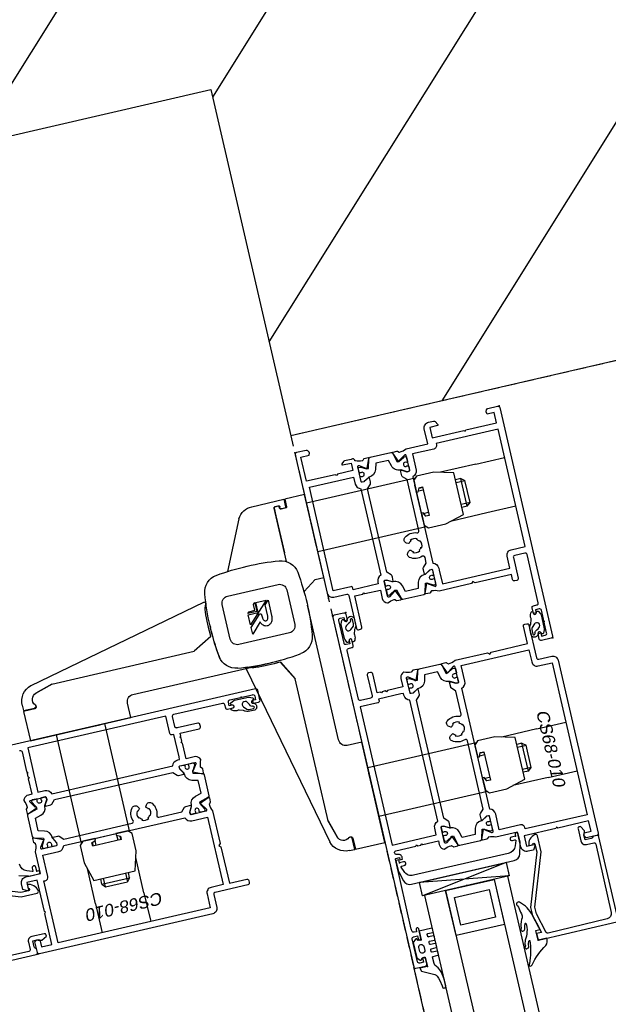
# Model space of a CAD drawing. Header units: millimetres. Extents: x 69081 to 158617, y -37521 to -9534.
# Tile 110 of 256: x 111805 to 111822, y -20076 to -20049. Entities that reach past the tile are written whole.
import ezdxf
from ezdxf.enums import TextEntityAlignment as Align
from ezdxf.lldxf.tags import DXFTag

# ---------------------------------------------------------------- set-up
doc = ezdxf.new("R2010")
doc.units = ezdxf.units.MM
doc.linetypes.add('DP', pattern=[0.5, 0.3, -0.2])
for name, color, linetype in [('A-SCI', 7, 'Continuous'), ('BA_drz', 7, 'Continuous'), ('JS_OLKA KONSTR', 231, 'Continuous'), ('JS_p.poż.', 240, 'Continuous'), ('JS_PODCIĄGI', 1, 'DP'), ('podciagi i nadproza', 3, 'DP'), ('RI-PROFILE', 8, 'Continuous')]:
    doc.layers.add(name, color=color, linetype=linetype)
doc.styles.add('T5', font='arial.ttf', dxfattribs={"oblique": 10, "height": 3.5})
tags = doc.linetypes.add('KRE-DR', pattern=[0.1, 0.06, -0.04]).pattern_tags.tags
tags[6:7] = [DXFTag(74, 4), DXFTag(75, 0), DXFTag(340, '0'), DXFTag(46, 1.0), DXFTag(50, 0.0), DXFTag(44, 0.0), DXFTag(45, 0.0)]
tags[4:5] = [DXFTag(74, 4), DXFTag(75, 0), DXFTag(340, '0'), DXFTag(46, 1.0), DXFTag(50, 0.0), DXFTag(44, 0.0), DXFTag(45, 0.0)]
pattern_1 = [(58, (87990.9954, -11634.6225), (-4.2402405, 2.6495963), [])]

# ---------------------------------------------------------------- blocks, each defined once
blk = doc.blocks.new('PDKŁ')
for p, q in [((3.91, 12.5), (0.01, -12.5)), ((0.01, 12.5), (3.91, -12.5))]:
    blk.add_line(p, q)
blk.add_lwpolyline([(3.91, 12.5), (3.91, -12.5), (0, -12.5), (0, 12.5), (3.91, 12.5)])
blk = doc.blocks.new('drzwi90+50')
at = {"layer": 'RI-PROFILE'}
for p, q in [((-11, 4.884), (-11, 5.72)), ((-9.6, 4.884), (-9.6, 5.72)), ((-3.35, 4.884), (-3.35, 5.719)), ((-1.95, 4.884), (-1.95, 5.719)), ((-6.879, 5.507), (-6.879, 5.507)), ((-11, 4.884), (-11, 3.867)), ((-9.6, 4.884), (-9.6, 3.867)), ((-3.35, 3.867), (-3.35, 4.884)), ((-1.95, 4.884), (-1.95, 3.867)), ((-10.7, 4.384), (-10.62, 4.484)), ((-10.62, 4.484), (-9.98, 4.484)), ((-10.62, 4.484), (-10.62, 4.233)), ((-9.9, 4.384), (-9.98, 4.484)), ((-9.98, 4.233), (-9.98, 4.484)), ((-3.05, 4.384), (-2.97, 4.484)), ((-2.97, 4.484), (-2.33, 4.484)), ((-2.97, 4.484), (-2.97, 4.233)), ((-2.25, 4.384), (-2.33, 4.484)), ((-2.33, 4.233), (-2.33, 4.484)), ((-10.7, 4.384), (-9.9, 4.384)), ((-10.7, 4.384), (-10.7, 4.233)), ((-9.9, 4.384), (-9.9, 4.233)), ((-3.05, 4.384), (-2.25, 4.384)), ((-3.05, 4.384), (-3.05, 4.233)), ((-2.25, 4.384), (-2.25, 4.233)), ((-11, 3.134), (-11, -0.001)), ((-10.81, 3.084), (-9.79, 3.084)), ((-10.7, 3.179), (-10.7, 3.284)), ((-10.62, 3.143), (-10.62, 3.284)), ((-9.98, 3.284), (-9.98, 3.143)), ((-9.9, 3.179), (-9.9, 3.284)), ((-9.6, 3.134), (-9.6, -0.001)), ((-3.35, -0.001), (-3.35, 3.134)), ((-3.16, 3.084), (-2.14, 3.084)), ((-3.05, 3.179), (-3.05, 3.284)), ((-2.97, 3.143), (-2.97, 3.284)), ((-2.33, 3.284), (-2.33, 3.143)), ((-2.25, 3.179), (-2.25, 3.284)), ((-1.95, 3.134), (-1.95, -0.001)), ((-13.455, 1.359), (-96.244, 1.359)), ((-96.244, 0.759), (-13.455, 0.759)), ((-5.521, 0.392), (-5.521, 0.392)), ((-94.35, 0), (-15.35, 0)), ((-11.75, -0.001), (-8.85, -0.001)), ((-11.75, -0.851), (-11.75, -0.001)), ((-10.85, -0.001), (-9.75, -0.001)), ((-8.85, -0.001), (-8.85, -0.421)), ((-3.2, -0.001), (-2.1, -0.001)), ((-8.648, -0.621), (-4.75, -0.621)), ((-1.92, -0.751), (-1.88, -0.751)), ((-1.7, -1.52), (-1.7, -0.601)), ((-11.43, -0.851), (-11.75, -0.851)), ((-11.75, -0.871), (-11.43, -0.871)), ((-11.75, -1.029), (-11.75, -0.871)), ((-11.38, -0.921), (-11.38, -0.901)), ((-10.8, -1.421), (-11.296, -1.276)), ((-11.295, -1.276), (-10.789, -1.421)), ((-6.132, -2.701), (-11.388, -1.509)), ((-10.8, -1.421), (-6.7, -1.421)), ((-6.7, -1.421), (-6.144, -1.725)), ((-6.144, -1.721), (-6.7, -1.421)), ((-6.1, -5.969), (-6.1, -2.071)), ((-6.105, -2.701), (-6.132, -2.701)), ((-7.113, -2.842), (-7.113, -2.842)), ((-5, -3.465), (-5.3, -4.021)), ((-4.7, -3.421), (-4.75, -3.421)), ((-4.02, -3.426), (-4.02, -3.453)), ((-5.3, -8.121), (-5.3, -4.021)), ((-6.72, -9.071), (-6.72, -6.171)), ((-6.72, -6.171), (-6.3, -6.171)), ((-11.605, -6.921), (-12.441, -6.921)), ((-11.605, -6.921), (-10.588, -6.921)), ((-9.855, -6.921), (-6.72, -6.921)), ((-9.805, -8.131), (-9.805, -7.111)), ((-6.72, -8.171), (-6.72, -7.071)), ((-11.105, -7.221), (-11.205, -7.301)), ((-11.205, -7.941), (-11.205, -7.301)), ((-10.955, -7.301), (-11.205, -7.301)), ((-11.105, -8.021), (-11.105, -7.221)), ((-11.105, -7.221), (-10.955, -7.221)), ((-9.901, -7.221), (-10.005, -7.221)), ((-10.005, -7.301), (-9.864, -7.301)), ((-11.205, -7.941), (-10.955, -7.941)), ((-11.105, -8.021), (-11.205, -7.941)), ((-11.105, -8.021), (-10.955, -8.021)), ((-9.864, -7.941), (-10.005, -7.941)), ((-9.901, -8.021), (-10.005, -8.021)), ((-5.3, -8.121), (-5.446, -8.618)), ((-5.445, -8.616), (-5.3, -8.11)), ((-11.605, -8.321), (-12.441, -8.321)), ((-11.605, -8.321), (-10.588, -8.321)), ((-9.855, -8.321), (-6.72, -8.321)), ((-5.87, -8.751), (-5.87, -9.071)), ((-5.85, -9.071), (-5.85, -8.751)), ((-5.8, -8.701), (-5.82, -8.701)), ((-5.87, -9.071), (-6.72, -9.071)), ((-5.692, -9.071), (-5.85, -9.071))]:
    blk.add_line(p, q, dxfattribs=at)
at = {"layer": 'RI-PROFILE', "linetype": 'KRE-DR'}
blk.add_line((-4.02, -3.453), (-5.212, -8.709), dxfattribs=at)
at = {"layer": 'RI-PROFILE'}
for points in [[(-15.35, 5.9), (-12.95, 5.9, -0.414214), (-12.9, 5.85), (-12.9, 5.771, -0.287257), (-12.915, 5.736), (-12.935, 5.715, 0.267249), (-12.95, 5.68), (-12.95, 5.5), (-12.8, 5.5), (-12.8, 5.513), (-12.7, 5.545), (-12.55, 5.459), (-12.55, 5.43), (-12.55, 5.429), (-12.55, 5.427, -0.454319), (-12.6, 5.38), (-12.95, 5.38, -0.462511), (-13.08, 5.51), (-13.08, 5.72, 0.416568), (-13.131, 5.77), (-15.103, 5.754, 0.405463), (-15.252, 5.606), (-15.27, 3.899, 0.287858), (-15.243, 3.853), (-14.672, 3.7), (-14.474, 3.7), (-12.994, 4.22), (-12.535, 4.22, -0.459407), (-12.484, 4.16, -0.329042), (-12.75, 3.922), (-12.75, 3.996, -0.256151), (-12.733, 4.034), (-12.723, 4.043, 0.632112), (-12.75, 4.1), (-12.973, 4.1), (-14.453, 3.58), (-14.688, 3.58), (-14.917, 3.642), (-15.21, 3.72), (-15.21, 3.58), (-15.35, 3.58, -0.418945), (-15.4, 3.631), (-15.4, 5.85, -0.414214)], [(-12.097, 1.714), (-12.009, 1.874), (-12.008, 1.919), (-12.268, 1.987, -0.340697), (-12.305, 2.035), (-12.305, 2.635, -0.340697), (-12.268, 2.683), (-12.008, 2.751), (-12.009, 2.796), (-12.097, 2.956), (-12.097, 2.956), (-12.097, 2.957), (-12.098, 2.957), (-12.098, 2.957), (-12.098, 2.957), (-12.098, 2.957), (-12.098, 2.958), (-12.098, 2.958), (-12.098, 2.958), (-12.098, 2.958), (-12.098, 2.958), (-12.098, 2.959), (-12.098, 2.959), (-12.099, 2.959), (-12.099, 2.959), (-12.099, 2.959), (-12.099, 2.959), (-12.099, 2.96), (-12.099, 2.96), (-12.099, 2.96), (-12.099, 2.96), (-12.099, 2.96), (-12.099, 2.961), (-12.099, 2.961), (-12.099, 2.961), (-12.099, 2.961), (-12.099, 2.962), (-12.099, 2.962), (-12.1, 2.962), (-12.1, 2.962), (-12.1, 2.962), (-12.1, 2.963), (-12.1, 2.963), (-12.1, 2.963), (-12.1, 2.963), (-12.1, 2.963), (-12.1, 2.964), (-12.1, 2.964), (-12.1, 2.964), (-12.1, 2.964), (-12.1, 2.964), (-12.1, 2.965), (-12.1, 2.965), (-12.1, 2.965), (-12.1, 2.965), (-12.1, 2.965), (-12.1, 2.966), (-12.1, 2.966), (-12.1, 2.966), (-12.1, 2.966), (-12.1, 3.01, -0.440048), (-12.075, 3.034), (-11.965, 3.034, -0.443383), (-11.94, 3.01), (-11.94, 2.986, 1.657677), (-11.835, 2.989), (-11.835, 3.01, -0.44283), (-11.81, 3.034), (-11.7, 3.034, -0.459063), (-11.676, 3.01), (-11.676, 2.961), (-11.764, 2.808, 0.13166), (-11.768, 2.793), (-11.768, 2.777, -0.340635), (-11.931, 2.565), (-12.105, 2.519), (-12.105, 2.151), (-11.931, 2.105, -0.340635), (-11.768, 1.893), (-11.768, 1.877, 0.13166), (-11.764, 1.862), (-11.675, 1.709), (-11.675, 1.66, -0.414214), (-11.7, 1.635), (-11.81, 1.635, -0.414214), (-11.835, 1.66), (-11.835, 1.682, 1.657677), (-11.94, 1.684), (-11.94, 1.66, -0.414214), (-11.965, 1.635), (-12.075, 1.635, -0.414214), (-12.1, 1.66), (-12.1, 1.704), (-12.1, 1.704), (-12.1, 1.704), (-12.1, 1.705), (-12.1, 1.705), (-12.1, 1.705), (-12.1, 1.705), (-12.1, 1.705), (-12.1, 1.706), (-12.1, 1.706), (-12.1, 1.706), (-12.1, 1.706), (-12.1, 1.706), (-12.1, 1.707), (-12.1, 1.707), (-12.1, 1.707), (-12.1, 1.707), (-12.1, 1.707), (-12.1, 1.708)], [(-4.349, 1.764), (-1.94, 1.765), (-1.835, 1.869, -0.198555), (-1.8, 1.884), (-1.77, 1.884), (-1.65, 1.884), (-1.65, 1.844), (-1.722, 1.718, 0.131676), (-1.725, 1.708), (-1.725, 1.654, 0.414214), (-1.705, 1.634), (-1.274, 1.634, 0.606807), (-1.249, 1.681), (-1.361, 1.845, -0.646901), (-1.375, 1.883), (-1.124, 1.99, -0.535124), (-1.097, 1.972), (-1.096, 1.858, -0.194092), (-1.102, 1.845), (-1.135, 1.81, 0.197355), (-1.14, 1.796, 0.120169), (-1.096, 1.613), (-1.096, 1.594), (-1.08, 1.594, -0.414214), (-1.03, 1.544), (-1.03, 1.498), (-1.03, 1.308, -0.183977), (-1.043, 1.274), (-1.095, 1.216, -0.689293), (-1.13, 1.229), (-1.13, 1.474), (-1.255, 1.474), (-1.35, 1.474), (-1.35, 1.029), (-1.38, 0.999), (-1.35, 0.969), (-1.35, 0.139), (-0.65, 0.139), (-0.65, 0.38), (-0.583, 0.398, -0.199491), (-0.568, 0.396), (-0.525, 0.371, -0.26753), (-0.5, 0.328), (-0.5, 0.049, -0.414214), (-0.55, -0.001), (-4.55, -0.001, -0.414214), (-4.7, 0.149), (-4.7, 0.524, 0.414214), (-4.75, 0.574), (-5.7, 0.574, -0.414214), (-5.75, 0.624), (-5.75, 0.684, -0.414246), (-5.7, 0.734), (-4.8, 0.734), (-4.8, 0.969), (-4.77, 0.999), (-4.8, 1.029), (-4.8, 1.474), (-5.04, 1.474, -0.339941), (-5.198, 1.589, -0.187191), (-5.197, 1.6, 0.110142), (-5.15, 1.796, 0.197355), (-5.155, 1.81), (-5.188, 1.845, -0.194092), (-5.194, 1.859), (-5.193, 1.972, -0.535124), (-5.166, 1.99), (-4.914, 1.884, -0.700624), (-4.93, 1.846), (-5.041, 1.681, 0.606807), (-5.016, 1.634), (-4.585, 1.634, 0.414214), (-4.565, 1.654), (-4.565, 1.709, 0.131676), (-4.568, 1.719), (-4.64, 1.844), (-4.64, 1.884), (-4.52, 1.884), (-4.49, 1.884, -0.198555), (-4.455, 1.869), (-4.349, 1.764)], [(-7.83, 0.735, 0.414214), (-7.88, 0.685), (-7.88, 0.18), (-11.87, 0.18), (-11.87, 1.455), (-11.675, 1.455, 0.333915), (-11.502, 1.585), (-8.008, 1.585, 0.33369), (-7.835, 1.455), (-7.78, 1.455), (-7.78, 1.455), (-7.78, 1.38), (-7.78, 0.735), (-7.83, 0.735), (-7.833, 0.735)], [(-14.964, 0.41, 0.855905), (-14.964, 0.264), (-14.846, 0.264, 0.885646), (-14.846, 0.41), (-14.964, 0.41)], [(-4.45, -0.621), (-4.359, -0.621), (-4.1, -0.251), (-4.1, -0.001), (-1.7, -0.001), (-1.7, -0.571), (-1.92, -0.571, 0.414214), (-1.95, -0.601), (-1.95, -0.741, 0.414214), (-1.92, -0.771), (-1.88, -0.771, -0.414214), (-1.85, -0.801), (-1.85, -0.891, -0.414214), (-1.88, -0.921), (-2.1, -0.921), (-3.175, -0.921)], [(-1.7, -0.601), (-1.92, -0.601, 0.414214), (-1.95, -0.631), (-1.95, -0.721, 0.414214), (-1.92, -0.751)], [(-1.85, -0.891), (-1.85, -0.781, 0.414214), (-1.88, -0.751)], [(-4.2, -1.091), (-5.2, -1.091, 0.414209), (-5.4, -1.291)], [(-4, -2.751), (-4, -1.291, 0.414223), (-4.2, -1.091)], [(-3.425, -0.921), (-1.88, -0.921, 0.414214), (-1.85, -0.891)], [(-6.041, -2.931, -0.031966), (-6.1, -2.039, -0.031912), (-6.045, -1.148, -0.001317), (-6.041, -1.111)], [(-5.4, -1.291), (-5.4, -2.751, 0.414218), (-5.2, -2.951)], [(-6.921, -9.432), (-6.921, -9.421, 0.414214), (-6.971, -9.371), (-7.541, -9.371), (-7.571, -9.341), (-7.601, -9.371), (-7.691, -9.371), (-7.721, -9.341), (-7.751, -9.371), (-8.196, -9.371), (-8.196, -9.471, -0.268304), (-8.273, -9.612), (-8.301, -9.629, -0.250573), (-8.319, -9.629, 0.103677), (-8.518, -9.581, 0.205169), (-8.533, -9.587), (-8.566, -9.619, -0.197654), (-8.58, -9.625), (-8.694, -9.625, -0.536162), (-8.713, -9.597), (-8.603, -9.338, -1.096781), (-8.568, -9.357), (-8.404, -9.472, 0.606807), (-8.356, -9.447), (-8.356, -9.016, 0.414214), (-8.376, -8.996), (-8.431, -8.996, 0.131589), (-8.441, -8.999), (-8.566, -9.071), (-8.606, -9.071), (-8.606, -8.922, -0.198435), (-8.592, -8.887), (-8.486, -8.78), (-8.486, -5.372), (-8.592, -5.266, -0.198435), (-8.606, -5.231), (-8.606, -5.081), (-8.566, -5.081), (-8.441, -5.154, 0.131589), (-8.431, -5.156), (-8.376, -5.156, 0.414214), (-8.356, -5.136), (-8.356, -4.705, 0.606807), (-8.404, -4.681), (-8.568, -4.796, -1.096781), (-8.603, -4.815), (-8.713, -4.556, -0.536162), (-8.694, -4.528), (-8.58, -4.528, -0.197654), (-8.566, -4.533), (-8.533, -4.566, 0.205169), (-8.518, -4.572, 0.103677), (-8.319, -4.523, -0.250573), (-8.301, -4.524), (-8.273, -4.541, -0.268304), (-8.196, -4.681), (-8.196, -4.921), (-7.751, -4.921), (-7.721, -4.951), (-7.691, -4.921), (-7.601, -4.921), (-7.571, -4.951), (-7.541, -4.921), (-7.456, -4.921), (-7.456, -4.371, -0.414214), (-7.406, -4.321), (-7.346, -4.321, -0.414165), (-7.296, -4.371), (-7.296, -4.971), (-7.296, -4.974), (-7.296, -4.976), (-7.296, -4.977), (-7.296, -4.979), (-7.295, -4.98), (-7.295, -4.982), (-7.295, -4.983), (-7.294, -4.985), (-7.294, -4.986), (-7.294, -4.988), (-7.293, -4.989), (-7.292, -4.991), (-7.292, -4.992), (-7.291, -4.994), (-7.29, -4.995), (-7.29, -4.996), (-7.289, -4.998), (-7.288, -4.999), (-7.287, -5.001), (-7.286, -5.002), (-7.285, -5.003), (-7.284, -5.004), (-7.283, -5.006), (-7.282, -5.007), (-7.28, -5.008), (-7.279, -5.009), (-7.278, -5.01), (-7.277, -5.011), (-7.275, -5.012), (-7.274, -5.013), (-7.273, -5.014), (-7.271, -5.015), (-7.27, -5.016), (-7.268, -5.016), (-7.267, -5.017), (-7.265, -5.018), (-7.264, -5.018), (-7.262, -5.019), (-7.261, -5.019), (-7.259, -5.02), (-7.258, -5.02), (-7.256, -5.02), (-7.255, -5.021), (-7.253, -5.021), (-7.252, -5.021), (-7.251, -5.021), (-7.249, -5.021), (-7.248, -5.021), (-7.246, -5.021), (-7.246, -5.021), (-6.951, -5.021, 0.414214), (-6.901, -4.971), (-6.901, -3.571, 0.414214), (-6.951, -3.521), (-7.051, -3.521, -0.414214), (-7.101, -3.471), (-7.101, -3.311, -0.998203), (-7.021, -3.311), (-7.021, -3.401), (-6.911, -3.401, 0.414214), (-6.861, -3.351), (-6.861, -2.691, 0.414214), (-6.911, -2.641), (-7.021, -2.641), (-7.021, -2.731), (-7.101, -2.731), (-7.101, -2.571, -0.414214), (-7.051, -2.521), (-6.771, -2.521, -0.414214), (-6.721, -2.571), (-6.721, -12.671, -0.414214)], [(-5.2, -2.951), (-4.2, -2.951, 0.414204), (-4, -2.751)], [(-7.456, -5.151, 0.414214), (-7.406, -5.201), (-6.901, -5.201), (-6.901, -9.191), (-8.176, -9.191), (-8.176, -8.996, 0.333915), (-8.306, -8.824), (-8.306, -5.329, 0.33369), (-8.176, -5.156), (-8.176, -5.101), (-8.176, -5.101), (-8.101, -5.101), (-7.456, -5.101), (-7.456, -5.151), (-7.456, -5.154)], [(-8.435, -9.419), (-8.595, -9.331), (-8.64, -9.329), (-8.708, -9.589, -0.340697), (-8.757, -9.626), (-9.356, -9.626, -0.340697), (-9.404, -9.589), (-9.473, -9.329), (-9.517, -9.331), (-9.678, -9.419), (-9.678, -9.419), (-9.678, -9.419), (-9.678, -9.419), (-9.678, -9.419), (-9.678, -9.419), (-9.679, -9.419), (-9.679, -9.419), (-9.679, -9.419), (-9.679, -9.419), (-9.679, -9.42), (-9.68, -9.42), (-9.68, -9.42), (-9.68, -9.42), (-9.68, -9.42), (-9.68, -9.42), (-9.68, -9.42), (-9.681, -9.42), (-9.681, -9.42), (-9.681, -9.42), (-9.681, -9.42), (-9.681, -9.42), (-9.682, -9.42), (-9.682, -9.42), (-9.682, -9.421), (-9.682, -9.421), (-9.683, -9.421), (-9.683, -9.421), (-9.683, -9.421), (-9.683, -9.421), (-9.683, -9.421), (-9.684, -9.421), (-9.684, -9.421), (-9.684, -9.421), (-9.684, -9.421), (-9.684, -9.421), (-9.685, -9.421), (-9.685, -9.421), (-9.685, -9.421), (-9.685, -9.421), (-9.685, -9.421), (-9.686, -9.421), (-9.686, -9.421), (-9.686, -9.421), (-9.686, -9.421), (-9.686, -9.421), (-9.687, -9.421), (-9.687, -9.421), (-9.687, -9.421), (-9.687, -9.421), (-9.688, -9.421), (-9.731, -9.421, -0.440048), (-9.756, -9.396), (-9.755, -9.286, -0.443383), (-9.731, -9.261), (-9.707, -9.261, 1.657677), (-9.71, -9.156), (-9.731, -9.156, -0.44283), (-9.755, -9.131), (-9.755, -9.021, -0.459063), (-9.731, -8.997), (-9.682, -8.997), (-9.529, -9.085, 0.13166), (-9.514, -9.089), (-9.499, -9.089, -0.340635), (-9.286, -9.253), (-9.24, -9.426), (-8.872, -9.426), (-8.827, -9.253, -0.340635), (-8.614, -9.089), (-8.599, -9.089, 0.13166), (-8.584, -9.085), (-8.43, -8.996), (-8.381, -8.996, -0.414214), (-8.356, -9.021), (-8.356, -9.131, -0.414214), (-8.381, -9.156), (-8.403, -9.156, 1.657677), (-8.406, -9.261), (-8.381, -9.261, -0.414214), (-8.356, -9.286), (-8.356, -9.396, -0.414214), (-8.381, -9.421), (-8.425, -9.421), (-8.425, -9.421), (-8.426, -9.421), (-8.426, -9.421), (-8.426, -9.421), (-8.426, -9.421), (-8.426, -9.421), (-8.427, -9.421), (-8.427, -9.421), (-8.427, -9.421), (-8.427, -9.421), (-8.427, -9.421), (-8.428, -9.421), (-8.428, -9.421), (-8.428, -9.421), (-8.428, -9.421), (-8.428, -9.421), (-8.429, -9.421), (-8.429, -9.421)], [(-10.345, -10.239), (-10.416, -9.982), (-10.428, -9.949), (-10.428, -9.914), (-10.428, -9.681, -0.99031), (-10.337, -9.681), (-10.337, -9.726), (-10.227, -9.726, -1.11146), (-10.227, -9.826), (-10.3, -9.826, 0.655905), (-10.319, -9.852), (-10.268, -9.992, 0.31307), (-10.033, -10.156)], [(-10.421, -11.795), (-10.942, -10.315), (-10.942, -9.856, -0.459407), (-10.881, -9.806, -0.329042), (-10.643, -10.071), (-10.717, -10.071, -0.256151), (-10.755, -10.054), (-10.764, -10.044, 0.632112), (-10.822, -10.072), (-10.822, -10.295), (-10.301, -11.775)], [(-12.621, -12.671), (-12.621, -10.271, -0.414214), (-12.571, -10.221), (-12.492, -10.221, -0.287257), (-12.457, -10.236), (-12.436, -10.257, 0.267249), (-12.401, -10.271), (-12.222, -10.271), (-12.222, -10.121), (-12.235, -10.121), (-12.266, -10.021), (-12.18, -9.871), (-12.152, -9.871), (-12.15, -9.871), (-12.149, -9.871, -0.454319), (-12.102, -9.921), (-12.102, -10.272, -0.462511), (-12.231, -10.402), (-12.441, -10.402, 0.416568), (-12.491, -10.452), (-12.475, -12.425, 0.405463)]]:
    blk.add_lwpolyline(points, format="xyb", dxfattribs=at)
for points in [[(-9.202, 2.563, -0.112813), (-9.254, 2.622), (-9.272, 2.603, -0.272961), (-9.272, 2.807), (-9.254, 2.788, -0.14588), (-9.183, 2.859), (-9.202, 2.877, -0.273255), (-8.998, 2.877), (-9.017, 2.859, -0.14598), (-8.946, 2.788), (-8.928, 2.807, -0.272863), (-8.928, 2.603), (-8.946, 2.622, -0.112856), (-8.998, 2.563, 0.386415), (-9.003, 2.537), (-8.977, 2.492, 0.530912), (-8.812, 2.481, 0.263412), (-8.76, 2.837, -0.527237), (-8.713, 2.905), (-8.051, 2.905), (-7.945, 2.8, 0.198435), (-7.91, 2.785), (-7.76, 2.785), (-7.76, 2.825), (-7.832, 2.95, -0.131589), (-7.835, 2.96), (-7.835, 3.015, -0.414214), (-7.815, 3.035), (-7.384, 3.035, -0.606807), (-7.36, 2.988), (-7.471, 2.822, 0.629353), (-7.491, 2.787), (-7.234, 2.679, 0.536162), (-7.207, 2.697), (-7.206, 2.811, 0.197654), (-7.212, 2.825), (-7.245, 2.858, -0.205169), (-7.251, 2.873, -0.106092), (-7.2, 3.076), (-7.2, 4.015), (-7.25, 4.065), (-7.2, 4.115), (-7.2, 5.165), (-6.7, 5.165, 0.414214), (-6.65, 5.215), (-6.65, 5.275, 0.414214), (-6.7, 5.325), (-7.65, 5.325, -0.414292), (-7.7, 5.375), (-7.7, 5.75, 0.414292), (-7.85, 5.9), (-12.85, 5.9, 0.414214), (-12.9, 5.85), (-12.9, 5.542), (-12.832, 5.503, 0.199244), (-12.817, 5.5), (-12.75, 5.519), (-12.75, 5.72), (-12.45, 5.72), (-12.45, 4.83), (-12.42, 4.8), (-12.45, 4.77), (-12.45, 3.86), (-12.75, 3.86), (-12.75, 4.08, 0.577388), (-12.78, 4.097), (-12.9, 4.028), (-12.9, 3.863, 0.414214), (-12.738, 3.7), (-12.31, 3.7), (-12.31, 3.076, -0.106121), (-12.26, 2.873, -0.205169), (-12.265, 2.858), (-12.298, 2.825, 0.197654), (-12.304, 2.811), (-12.304, 2.697, 0.536162), (-12.276, 2.679), (-12.02, 2.787, 0.626446), (-12.038, 2.822), (-12.151, 2.988, -0.606807), (-12.126, 3.035), (-11.695, 3.035, -0.414214), (-11.675, 3.015), (-11.675, 2.96, -0.131589), (-11.678, 2.95), (-11.75, 2.825), (-11.75, 2.785), (-11.601, 2.785, 0.198435), (-11.565, 2.8), (-11.459, 2.905), (-9.487, 2.905, -0.527301), (-9.44, 2.837, 0.263181), (-9.389, 2.482, 0.530303), (-9.223, 2.492), (-9.197, 2.537, 0.387107)], [(-4.911, 2.788, 0.634584), (-4.929, 2.822), (-5.041, 2.987, -0.606807), (-5.016, 3.034), (-4.585, 3.034, -0.414214), (-4.565, 3.014), (-4.565, 2.959, -0.131676), (-4.568, 2.949), (-4.64, 2.824), (-4.64, 2.784), (-4.52, 2.784), (-4.49, 2.784, 0.198555), (-4.455, 2.798), (-4.349, 2.904), (-4.187, 2.904, -0.52837), (-4.14, 2.836, 0.26311), (-4.089, 2.481, 0.530631), (-3.923, 2.491), (-3.897, 2.536, 0.386734), (-3.902, 2.563, -0.112751), (-3.954, 2.621), (-3.972, 2.603, -0.272863), (-3.972, 2.806), (-3.954, 2.788, -0.145875), (-3.883, 2.858), (-3.902, 2.877, -0.273231), (-3.698, 2.877), (-3.717, 2.858, -0.145873), (-3.646, 2.788), (-3.628, 2.806, -0.272961), (-3.628, 2.603), (-3.646, 2.621, -0.112964), (-3.698, 2.562, 0.386405), (-3.703, 2.536), (-3.677, 2.491, 0.53092), (-3.512, 2.481, 0.263409), (-3.46, 2.836, -0.527324), (-3.413, 2.904), (-1.941, 2.904), (-1.835, 2.798, 0.193638), (-1.8, 2.784), (-1.65, 2.784), (-1.65, 2.824), (-1.722, 2.949, -0.225639), (-1.725, 2.959), (-1.725, 3.014, -0.378023), (-1.705, 3.034), (-1.273, 3.034, -0.606807), (-1.248, 2.987), (-1.357, 2.82, 0.743149), (-1.376, 2.785), (-1.123, 2.678, 0.535124), (-1.095, 2.696), (-1.095, 2.809, 0.194092), (-1.101, 2.823), (-1.134, 2.858, -0.197355), (-1.139, 2.872, -0.109095), (-1.09, 3.075), (-1.09, 3.698), (-0.66, 3.698, 0.414214), (-0.5, 3.858), (-0.5, 3.998, 0.26784), (-0.525, 4.041), (-0.62, 4.096, 0.577486), (-0.65, 4.079), (-0.65, 3.859), (-0.95, 3.859), (-0.95, 4.769), (-0.98, 4.799), (-0.95, 4.829), (-0.95, 5.719), (-0.65, 5.719), (-0.65, 5.517), (-0.583, 5.499, 0.199036), (-0.568, 5.501), (-0.525, 5.526, 0.267999), (-0.5, 5.569), (-0.5, 5.849, 0.414214), (-0.55, 5.899), (-7.15, 5.899, 0.414214), (-7.2, 5.849), (-7.2, 5.569, 0.414214), (-7.15, 5.519), (-6.99, 5.519), (-6.99, 5.599), (-7.08, 5.599), (-7.08, 5.709, -0.414214), (-7.03, 5.759), (-6.37, 5.759, -0.414214), (-6.32, 5.709), (-6.32, 5.599), (-6.41, 5.599), (-6.41, 5.519), (-6.25, 5.519, 0.414214), (-6.2, 5.569), (-6.2, 5.669, -0.414214), (-6.15, 5.719), (-4.75, 5.719, -0.414214), (-4.7, 5.669), (-4.7, 5.374, -0.414214), (-4.75, 5.324), (-5.35, 5.324, 0.414214), (-5.4, 5.274), (-5.4, 5.214, 0.414214), (-5.35, 5.164), (-5.2, 5.164), (-5.2, 4.114), (-5.15, 4.064), (-5.2, 4.014), (-5.2, 3.075, -0.114289), (-5.15, 2.872, -0.197355), (-5.155, 2.858), (-5.188, 2.823, 0.194092), (-5.194, 2.809), (-5.193, 2.696, 0.535124), (-5.166, 2.678)], [(-11.502, 3.085), (-8.008, 3.085, -0.33408), (-7.835, 3.215), (-7.38, 3.215), (-7.38, 5.165), (-7.73, 5.165, -0.414214), (-7.88, 5.315), (-7.88, 5.72), (-12.27, 5.72), (-12.27, 3.93), (-12.23, 3.93, -0.414214), (-12.13, 3.83), (-12.13, 3.215), (-12.13, 3.215), (-11.675, 3.215, -0.333959)], [(-6.97, 5.593, -0.767684), (-6.99, 5.519), (-7.002, 5.518, 0.085146), (-7.013, 5.515, 0.196823), (-7.061, 5.46, 0.478694), (-6.991, 5.324), (-6.802, 5.324), (-6.802, 5.324, 0.174661), (-6.725, 5.351), (-6.717, 5.358), (-6.681, 5.384), (-6.677, 5.386), (-6.569, 5.421, -0.068397), (-6.497, 5.419), (-6.484, 5.419, 0.170232), (-6.361, 5.466, 0.665595), (-6.38, 5.519), (-6.41, 5.519, -0.766536), (-6.43, 5.593), (-6.385, 5.619, 0.60612), (-6.387, 5.672), (-6.476, 5.714), (-6.497, 5.719), (-6.903, 5.719), (-6.924, 5.714), (-7.013, 5.672, 0.606131), (-7.015, 5.619)], [(-6.704, 5.48), (-6.783, 5.393, -0.18506), (-6.842, 5.375), (-6.973, 5.375), (-6.993, 5.387), (-7, 5.409), (-6.99, 5.43), (-6.968, 5.439), (-6.956, 5.44), (-6.938, 5.443), (-6.906, 5.464), (-6.879, 5.507), (-6.859, 5.553), (-6.844, 5.58, -0.433179), (-6.712, 5.602, -0.420657), (-6.704, 5.48, 1.025064)], [(-4.392, 3.084, 0.333959), (-4.565, 3.214), (-4.626, 3.214), (-5.02, 3.214), (-5.02, 5.164), (-4.67, 5.164, 0.414214), (-4.52, 5.314), (-4.52, 5.719), (-1.13, 5.719), (-1.13, 3.929), (-1.17, 3.929, 0.414214), (-1.27, 3.829), (-1.27, 3.214), (-1.734, 3.214, 0.320603), (-1.898, 3.084)], [(-14.888, 3.202), (-14.976, 3.189, -1), (-15.046, 3.256, -0.221584), (-15.018, 3.282), (-14.928, 3.305), (-14.862, 3.329), (-14.853, 3.338), (-14.855, 3.355, 0.175319), (-15.319, 3.221), (-15.428, 3.19), (-15.479, 3.193, -1), (-15.557, 3.242, -0.317302), (-15.523, 3.283), (-15.448, 3.293), (-15.37, 3.323), (-15.357, 3.328), (-15.357, 3.341), (-15.356, 3.353, 0.074745), (-15.993, 3.192, -1), (-16.055, 3.241, -0.20561), (-16.038, 3.258, 0.095737), (-15.595, 3.76, -0.250819), (-15.4, 3.83), (-15.4, 3.58), (-15.166, 3.58), (-15.12, 3.58), (-15.12, 3.691), (-15.056, 3.676), (-14.688, 3.587, -0.13918), (-14.244, 3.313, -0.962884), (-14.329, 3.228, 0.084626), (-14.519, 3.275, 0.323058), (-14.733, 3.251), (-14.785, 3.231), (-14.801, 3.225, -0.058863)], [(-12.531, 0.293, 0.638068), (-12.505, 0.312), (-12.505, 0.385, -1.146176), (-12.405, 0.385), (-12.405, 0.275), (-12.36, 0.275), (-12.315, 0.275), (-12.315, 0.23), (-12.315, 0.186), (-12.36, 0.184), (-12.592, 0.184), (-12.628, 0.184), (-12.661, 0.197), (-12.918, 0.267, -0.351665), (-13.065, 0.46), (-13.065, 3.431, -0.362129), (-12.918, 3.624), (-12.661, 3.694), (-12.628, 3.706), (-12.592, 3.706), (-12.36, 3.706, -0.99031), (-12.36, 3.615), (-12.405, 3.615), (-12.405, 3.505, -1.11146), (-12.505, 3.505), (-12.505, 3.579, 0.655905), (-12.531, 3.598), (-12.67, 3.547, 0.31307), (-12.835, 3.312), (-12.835, 0.579, 0.342952), (-12.67, 0.344)], [(-7.7, 3.034), (-7.811, 3.034, 0.459063), (-7.835, 3.01), (-7.834, 2.961), (-7.747, 2.808, -0.13166), (-7.743, 2.793), (-7.743, 2.777, 0.340635), (-7.579, 2.565), (-7.405, 2.519), (-7.405, 2.151), (-7.579, 2.105, 0.340635), (-7.743, 1.893), (-7.743, 1.877, -0.13166), (-7.747, 1.862), (-7.835, 1.709), (-7.835, 1.66, 0.414214), (-7.81, 1.635), (-7.7, 1.635, 0.414214), (-7.675, 1.66), (-7.675, 1.682, -1.657677), (-7.57, 1.684), (-7.57, 1.66, 0.414214), (-7.545, 1.635), (-7.435, 1.635, 0.414214), (-7.41, 1.66), (-7.41, 1.704, 0.177104), (-7.413, 1.714), (-7.501, 1.874), (-7.503, 1.919), (-7.243, 1.987, 0.340697), (-7.205, 2.035), (-7.205, 2.635, 0.308868), (-7.245, 2.679), (-7.503, 2.751), (-7.501, 2.796), (-7.413, 2.956, -0.02896), (-7.41, 2.966), (-7.41, 3.01, 0.440048), (-7.435, 3.034), (-7.545, 3.034, 0.443383), (-7.57, 3.01), (-7.57, 2.986, -1.657677), (-7.675, 2.989), (-7.675, 3.01, 0.44283)], [(-4.565, 2.96), (-4.653, 2.807, 0.13166), (-4.657, 2.792, -0.358413), (-4.821, 2.563), (-4.995, 2.518), (-4.995, 2.15), (-4.821, 2.104, -0.358413), (-4.657, 1.876, 0.164629), (-4.653, 1.861), (-4.566, 1.708), (-4.566, 1.658, -0.461597), (-4.591, 1.635), (-4.7, 1.635, -0.434504), (-4.725, 1.659), (-4.725, 1.68, 1.657677), (-4.83, 1.683), (-4.83, 1.659, -0.439085), (-4.855, 1.635), (-4.965, 1.635, -0.438953), (-4.99, 1.659), (-4.99, 1.702, -0.158229), (-4.987, 1.712), (-4.899, 1.873), (-4.898, 1.917), (-5.158, 1.988, -0.319083), (-5.195, 2.034), (-5.195, 2.633, -0.340697), (-5.158, 2.682), (-4.898, 2.75), (-4.899, 2.795), (-4.987, 2.955, -0.126209), (-4.99, 2.965), (-4.99, 3.009, -0.414214), (-4.965, 3.034), (-4.855, 3.034, -0.414214), (-4.83, 3.009), (-4.83, 2.984, 1.657677), (-4.725, 2.987), (-4.725, 3.009, -0.414214), (-4.7, 3.034), (-4.59, 3.034, -0.414214), (-4.565, 3.009)], [(-1.724, 2.96), (-1.635, 2.807, -0.13166), (-1.631, 2.792, 0.358413), (-1.467, 2.563), (-1.294, 2.518), (-1.294, 2.15), (-1.467, 2.104, 0.358413), (-1.631, 1.876, -0.164629), (-1.635, 1.861), (-1.723, 1.708), (-1.723, 1.658, 0.461597), (-1.698, 1.635), (-1.589, 1.635, 0.434504), (-1.564, 1.659), (-1.564, 1.68, -1.657677), (-1.459, 1.683), (-1.459, 1.659, 0.439085), (-1.434, 1.635), (-1.324, 1.635, 0.438953), (-1.299, 1.659), (-1.299, 1.702, 0.158229), (-1.302, 1.712), (-1.39, 1.873), (-1.391, 1.917), (-1.131, 1.988, 0.319083), (-1.094, 2.034), (-1.094, 2.633, 0.340697), (-1.131, 2.682), (-1.391, 2.75), (-1.39, 2.795), (-1.302, 2.955, 0.126209), (-1.299, 2.965), (-1.299, 3.009, 0.414214), (-1.324, 3.034), (-1.434, 3.034, 0.414214), (-1.459, 3.009), (-1.459, 2.984, -1.657677), (-1.564, 2.987), (-1.564, 3.009, 0.414214), (-1.589, 3.034), (-1.699, 3.034, 0.414214), (-1.724, 3.009)], [(-5.2, 0.05, -0.414214), (-5.25, 0), (-15.35, 0, -0.414214), (-15.4, 0.05), (-15.4, 0.33, -0.414214), (-15.35, 0.38), (-15.19, 0.38, -0.99805), (-15.19, 0.3), (-15.28, 0.3), (-15.28, 0.19, 0.414214), (-15.23, 0.14), (-14.57, 0.14, 0.414214), (-14.52, 0.19), (-14.52, 0.3), (-14.52, 0.3), (-14.61, 0.3, -0.998176), (-14.61, 0.38), (-14.34, 0.38, -1.000716), (-14.34, 0.3), (-14.4, 0.3), (-14.4, 0.23, 0.414214), (-14.35, 0.18), (-14.3, 0.18), (-14.3, 0.165), (-12.28, 0.18, 0.412055), (-12.26, 0.2), (-12.26, 0.3), (-12.32, 0.3), (-12.32, 0.38), (-12.28, 0.38, -0.43156), (-12.16, 0.253, 0.43156), (-12.11, 0.2), (-12.1, 0.2, 0.414214), (-12.05, 0.25), (-12.05, 0.82), (-12.02, 0.85), (-12.05, 0.88), (-12.05, 0.97), (-12.02, 1), (-12.05, 1.03), (-12.05, 1.475), (-12.15, 1.475, -0.268304), (-12.291, 1.552), (-12.307, 1.579, -0.250573), (-12.308, 1.598, 0.103677), (-12.26, 1.797, 0.205169), (-12.265, 1.812), (-12.298, 1.845, -0.197654), (-12.304, 1.859), (-12.304, 1.973, -0.536162), (-12.276, 1.991), (-12.017, 1.881, -1.096781), (-12.036, 1.846), (-12.151, 1.682, 0.606807), (-12.126, 1.635), (-11.695, 1.635, 0.414214), (-11.675, 1.655), (-11.675, 1.71, 0.131589), (-11.678, 1.72), (-11.75, 1.845), (-11.75, 1.885), (-11.601, 1.885, -0.198435), (-11.565, 1.87), (-11.459, 1.764), (-8.051, 1.765), (-7.945, 1.87, -0.198435), (-7.91, 1.885), (-7.76, 1.885), (-7.76, 1.845), (-7.832, 1.72, 0.131589), (-7.835, 1.71), (-7.835, 1.655, 0.414214), (-7.815, 1.635), (-7.384, 1.635, 0.606807), (-7.36, 1.682), (-7.474, 1.846, -1.096781), (-7.494, 1.881), (-7.234, 1.991, -0.536162), (-7.207, 1.973), (-7.206, 1.859, -0.197654), (-7.212, 1.845), (-7.245, 1.812, 0.205169), (-7.251, 1.797, 0.103677), (-7.202, 1.598, -0.250573), (-7.203, 1.579), (-7.219, 1.552, -0.268304), (-7.36, 1.475), (-7.6, 1.475), (-7.6, 1.03), (-7.63, 1), (-7.6, 0.97), (-7.6, 0.88), (-7.63, 0.85), (-7.6, 0.82), (-7.6, 0.735), (-7.05, 0.735, -0.414214), (-7, 0.685), (-7, 0.625, -0.414165), (-7.05, 0.575), (-7.65, 0.575), (-7.653, 0.575), (-7.654, 0.575), (-7.656, 0.575), (-7.657, 0.575), (-7.659, 0.574), (-7.66, 0.574), (-7.662, 0.574), (-7.663, 0.573), (-7.665, 0.573), (-7.666, 0.572), (-7.668, 0.572), (-7.669, 0.571), (-7.671, 0.571), (-7.672, 0.57), (-7.674, 0.569), (-7.675, 0.568), (-7.676, 0.568), (-7.678, 0.567), (-7.679, 0.566), (-7.681, 0.565), (-7.682, 0.564), (-7.683, 0.563), (-7.684, 0.562), (-7.686, 0.56), (-7.687, 0.559), (-7.688, 0.558), (-7.689, 0.557), (-7.69, 0.555), (-7.691, 0.554), (-7.692, 0.553), (-7.693, 0.551), (-7.693, 0.55), (-7.694, 0.549), (-7.695, 0.547), (-7.696, 0.546), (-7.696, 0.544), (-7.697, 0.543), (-7.697, 0.541), (-7.698, 0.54), (-7.698, 0.538), (-7.699, 0.537), (-7.699, 0.535), (-7.699, 0.534), (-7.7, 0.532), (-7.7, 0.531), (-7.7, 0.529), (-7.7, 0.528), (-7.7, 0.526), (-7.7, 0.525), (-7.7, 0.525), (-7.7, 0.23, 0.414214), (-7.65, 0.18), (-6.25, 0.18, 0.414214), (-6.2, 0.23), (-6.2, 0.33, -0.414214), (-6.15, 0.38), (-5.99, 0.38, -0.998203), (-5.99, 0.3), (-6.08, 0.3), (-6.08, 0.19, 0.414214), (-6.03, 0.14), (-5.37, 0.14, 0.414214), (-5.32, 0.19), (-5.32, 0.3), (-5.41, 0.3), (-5.41, 0.38), (-5.25, 0.38, -0.414214), (-5.2, 0.33)], [(-4.52, 0.179), (-1.53, 0.179), (-1.53, 1.454), (-1.734, 1.454, -0.320603), (-1.898, 1.584), (-4.392, 1.584, -0.333959), (-4.565, 1.454), (-4.62, 1.454), (-4.62, 0.734), (-4.57, 0.734, -0.414214), (-4.52, 0.684)], [(-15.386, 0.58), (-15.202, 0.58, 0.414214), (-15.182, 0.6), (-15.182, 0.74, -0.414214), (-15.162, 0.76), (-15.082, 0.76, -0.414214), (-15.062, 0.74), (-15.062, 0.6, 0.414214), (-15.042, 0.58), (-14.982, 0.58, 0.414214), (-14.962, 0.6), (-14.962, 0.74, -0.414214), (-14.942, 0.76), (-14.862, 0.76, -0.414214), (-14.842, 0.74), (-14.842, 0.6, 0.414214), (-14.822, 0.58), (-14.762, 0.58, 0.414214), (-14.742, 0.6), (-14.742, 0.74, -0.414208), (-14.722, 0.76), (-14.642, 0.76, -0.414219), (-14.622, 0.74), (-14.622, 0.6, 0.414214), (-14.602, 0.58), (-14.542, 0.58, 0.414214), (-14.522, 0.6), (-14.522, 0.74, -0.413901), (-14.502, 0.76), (-14.422, 0.76, -0.410424), (-14.402, 0.74), (-14.402, 0.38), (-14.651, 0.38), (-14.651, 0.38), (-14.651, 0.291), (-14.6, 0.262, -0.392584), (-14.594, 0.225), (-14.679, 0.14), (-15.121, 0.14), (-15.205, 0.224, -0.342583), (-15.204, 0.256), (-15.152, 0.29), (-15.152, 0.38), (-15.422, 0.38), (-15.422, 0.16), (-15.516, 0.189), (-15.69, 0.536, 0.146205), (-15.817, 0.61), (-15.887, 0.629), (-16.047, 0.661), (-16.104, 0.669, -0.694648), (-16.07, 0.76), (-15.909, 0.76), (-15.798, 0.748, -0.091297), (-15.527, 0.666), (-15.434, 0.591, 0.148233)], [(-5.43, 0.305, -0.767684), (-5.41, 0.38), (-5.398, 0.381, 0.085146), (-5.387, 0.384, 0.196823), (-5.34, 0.439, 0.478694), (-5.409, 0.575), (-5.598, 0.575), (-5.598, 0.575, 0.174661), (-5.675, 0.547), (-5.683, 0.541), (-5.719, 0.515), (-5.723, 0.513), (-5.831, 0.477, -0.068397), (-5.903, 0.48), (-5.916, 0.48, 0.170232), (-6.039, 0.433, 0.665595), (-6.02, 0.38), (-5.99, 0.38, -0.766536), (-5.97, 0.305), (-6.015, 0.279, 0.60612), (-6.013, 0.226), (-5.924, 0.185), (-5.903, 0.18), (-5.498, 0.18), (-5.476, 0.185), (-5.387, 0.226, 0.606131), (-5.385, 0.279)], [(-5.696, 0.419), (-5.617, 0.505, -0.18506), (-5.558, 0.524), (-5.427, 0.524), (-5.407, 0.512), (-5.4, 0.49), (-5.41, 0.468), (-5.432, 0.46), (-5.444, 0.459), (-5.462, 0.456), (-5.495, 0.435), (-5.521, 0.392), (-5.541, 0.346), (-5.556, 0.319, -0.433179), (-5.688, 0.297, -0.420657), (-5.696, 0.419, 1.025064)], [(-7.027, -2.751, -0.767684), (-7.101, -2.731), (-7.102, -2.719, 0.085146), (-7.105, -2.708, 0.196823), (-7.16, -2.661, 0.478694), (-7.296, -2.73), (-7.296, -2.92), (-7.296, -2.92, 0.174661), (-7.269, -2.996), (-7.262, -3.004), (-7.236, -3.04), (-7.234, -3.044), (-7.199, -3.152, -0.068397), (-7.201, -3.224), (-7.201, -3.237, 0.170232), (-7.154, -3.361, 0.665595), (-7.101, -3.341), (-7.101, -3.312, -0.766536), (-7.027, -3.292), (-7.001, -3.336, 0.60612), (-6.948, -3.334), (-6.906, -3.245), (-6.901, -3.224), (-6.901, -2.819), (-6.906, -2.798), (-6.948, -2.709, 0.606131), (-7.001, -2.706)], [(-7.14, -3.017), (-7.227, -2.938, -0.18506), (-7.245, -2.879), (-7.245, -2.749), (-7.233, -2.728), (-7.211, -2.721), (-7.19, -2.731), (-7.181, -2.753), (-7.18, -2.765), (-7.177, -2.783), (-7.156, -2.816), (-7.113, -2.842), (-7.067, -2.862), (-7.04, -2.877, -0.433179), (-7.018, -3.009, -0.420657), (-7.14, -3.017, 1.025064)], [(-9.285, -6.524, -0.112813), (-9.343, -6.575), (-9.325, -6.594, -0.272961), (-9.528, -6.594), (-9.509, -6.575, -0.14588), (-9.58, -6.505), (-9.599, -6.523, -0.273255), (-9.599, -6.32), (-9.58, -6.338, -0.14598), (-9.509, -6.267), (-9.528, -6.249, -0.272863), (-9.325, -6.249), (-9.343, -6.267, -0.112856), (-9.284, -6.319, 0.386415), (-9.258, -6.325), (-9.213, -6.298, 0.530912), (-9.202, -6.133, 0.263412), (-9.558, -6.081, -0.527237), (-9.626, -6.034), (-9.626, -5.372), (-9.521, -5.266, 0.198435), (-9.506, -5.231), (-9.506, -5.081), (-9.546, -5.081), (-9.672, -5.154, -0.131589), (-9.682, -5.156), (-9.736, -5.156, -0.414214), (-9.756, -5.136), (-9.756, -4.705, -0.606807), (-9.709, -4.681), (-9.543, -4.793, 0.629353), (-9.509, -4.812), (-9.4, -4.556, 0.536162), (-9.418, -4.528), (-9.532, -4.528, 0.197654), (-9.546, -4.533), (-9.58, -4.566, -0.205169), (-9.594, -4.572, -0.106092), (-9.797, -4.521), (-10.736, -4.521), (-10.786, -4.571), (-10.836, -4.521), (-11.886, -4.521), (-11.886, -4.021, 0.414214), (-11.936, -3.971), (-11.996, -3.971, 0.414214), (-12.046, -4.021), (-12.046, -4.971, -0.414292), (-12.096, -5.021), (-12.471, -5.021, 0.414292), (-12.621, -5.171), (-12.621, -10.171, 0.414214), (-12.571, -10.221), (-12.263, -10.221), (-12.224, -10.154, 0.199244), (-12.222, -10.138), (-12.24, -10.071), (-12.441, -10.071), (-12.441, -9.771), (-11.551, -9.771), (-11.521, -9.741), (-11.491, -9.771), (-10.581, -9.771), (-10.581, -10.071), (-10.801, -10.071, 0.577388), (-10.819, -10.101), (-10.749, -10.221), (-10.584, -10.221, 0.414214), (-10.422, -10.059), (-10.422, -9.631), (-9.797, -9.631, -0.106121), (-9.594, -9.581, -0.205169), (-9.58, -9.587), (-9.546, -9.619, 0.197654), (-9.532, -9.625), (-9.418, -9.625, 0.536162), (-9.4, -9.597), (-9.508, -9.342, 0.626446), (-9.544, -9.36), (-9.709, -9.472, -0.606807), (-9.756, -9.447), (-9.756, -9.016, -0.414214), (-9.736, -8.996), (-9.682, -8.996, -0.131589), (-9.672, -8.999), (-9.546, -9.071), (-9.506, -9.071), (-9.506, -8.922, 0.198435), (-9.521, -8.887), (-9.626, -8.781), (-9.626, -6.808, -0.527301), (-9.558, -6.762, 0.263181), (-9.203, -6.71, 0.530303), (-9.213, -6.545), (-9.258, -6.518, 0.387107)], [(-9.806, -8.823), (-9.806, -5.329, -0.33408), (-9.936, -5.156), (-9.936, -4.701), (-11.886, -4.701), (-11.886, -5.051, -0.414214), (-12.036, -5.201), (-12.441, -5.201), (-12.441, -9.591), (-10.651, -9.591), (-10.651, -9.551, -0.414214), (-10.551, -9.451), (-9.936, -9.451), (-9.936, -9.451), (-9.936, -8.996, -0.333959)], [(-9.755, -5.022), (-9.755, -5.132, 0.459063), (-9.731, -5.156), (-9.682, -5.156), (-9.529, -5.068, -0.13166), (-9.514, -5.064), (-9.499, -5.064, 0.340635), (-9.286, -4.9), (-9.24, -4.727), (-8.872, -4.727), (-8.827, -4.9, 0.340635), (-8.614, -5.064), (-8.599, -5.064, -0.13166), (-8.584, -5.068), (-8.43, -5.157), (-8.381, -5.157, 0.414214), (-8.356, -5.132), (-8.356, -5.022, 0.414214), (-8.381, -4.997), (-8.403, -4.997, -1.657677), (-8.406, -4.892), (-8.381, -4.892, 0.414214), (-8.356, -4.867), (-8.356, -4.757, 0.414214), (-8.381, -4.732), (-8.425, -4.732, 0.177104), (-8.435, -4.734), (-8.595, -4.822), (-8.64, -4.824), (-8.708, -4.564, 0.340697), (-8.757, -4.527), (-9.356, -4.527, 0.308868), (-9.4, -4.566), (-9.473, -4.824), (-9.517, -4.822), (-9.678, -4.734, -0.02896), (-9.688, -4.732), (-9.731, -4.732, 0.440048), (-9.756, -4.757), (-9.755, -4.867, 0.443383), (-9.731, -4.892), (-9.707, -4.892, -1.657677), (-9.71, -4.997), (-9.731, -4.997, 0.44283)]]:
    blk.add_lwpolyline(points, format="xyb", close=True, dxfattribs=at)
for points in [[(-10.6, 3.084), (-10.95, 3.084), (-11.05, 3.184), (-11.05, 3.684), (-10.9, 4.234), (-9.7, 4.234), (-9.55, 3.684), (-9.55, 3.184), (-9.65, 3.084), (-10, 3.084), (-10, 3.134), (-9.89, 3.184), (-9.89, 3.284), (-10.71, 3.284), (-10.71, 3.184), (-10.6, 3.134), (-10.6, 3.084)], [(-2.95, 3.084), (-3.3, 3.084), (-3.4, 3.184), (-3.4, 3.684), (-3.25, 4.234), (-2.05, 4.234), (-1.9, 3.684), (-1.9, 3.184), (-2, 3.084), (-2.35, 3.084), (-2.35, 3.134), (-2.24, 3.184), (-2.24, 3.284), (-3.06, 3.284), (-3.06, 3.184), (-2.95, 3.134), (-2.95, 3.084)], [(-13.455, 2.759), (-96.244, 2.759), (-96.244, 3.159), (-13.455, 3.159)], [(-4.815, -1.935), (-4.83, -1.934), (-4.846, -1.93), (-4.863, -1.924), (-4.88, -1.916), (-4.895, -1.905), (-4.907, -1.892), (-4.915, -1.875), (-4.918, -1.856), (-4.915, -1.834), (-4.911, -1.825), (-4.907, -1.817), (-4.894, -1.803), (-4.877, -1.792), (-4.859, -1.785), (-4.839, -1.78), (-4.819, -1.777), (-4.8, -1.776), (-4.479, -1.776), (-4.371, -1.667), (-4.806, -1.667), (-4.835, -1.668), (-4.864, -1.671), (-4.89, -1.676), (-4.915, -1.683), (-4.938, -1.691), (-4.96, -1.701), (-4.979, -1.712), (-4.997, -1.724), (-5.013, -1.738), (-5.027, -1.752), (-5.039, -1.768), (-5.048, -1.784), (-5.056, -1.801), (-5.062, -1.819), (-5.065, -1.837), (-5.066, -1.855), (-5.064, -1.882), (-5.056, -1.908), (-5.044, -1.933), (-5.027, -1.957), (-5.005, -1.978), (-4.979, -1.998), (-4.948, -2.014), (-4.914, -2.027), (-5.201, -2.304), (-5.008, -2.304), (-4.712, -2.009), (-4.703, -1.999), (-4.698, -1.989), (-4.694, -1.975), (-4.695, -1.965), (-4.698, -1.956), (-4.703, -1.949), (-4.709, -1.944), (-4.719, -1.94), (-4.73, -1.937), (-4.761, -1.935), (-4.815, -1.935)], [(-4.932, -2.304), (-4.641, -2.304), (-4.641, -2.013), (-4.35, -2.014), (-4.35, -1.722), (-4.932, -2.304)], [(-4.607, -2.047), (-4.607, -2.304), (-4.563, -2.259), (-4.562, -2.091), (-4.393, -2.092), (-4.35, -2.047), (-4.607, -2.047)], [(-1.95, -1.953), (-3.324, -2.602)], [(-9.805, -7.921), (-9.805, -8.271), (-9.905, -8.371), (-10.405, -8.371), (-10.955, -8.221), (-10.955, -7.021), (-10.405, -6.871), (-9.905, -6.871), (-9.805, -6.971), (-9.805, -7.321), (-9.855, -7.321), (-9.905, -7.211), (-10.005, -7.211), (-10.005, -8.031), (-9.905, -8.031), (-9.855, -7.921), (-9.805, -7.921)]]:
    blk.add_lwpolyline(points, dxfattribs=at)
for points in [[(-14.755, 2.759), (-14.755, 1.359), (-13.455, 1.359), (-13.455, 2.759)], [(-13.705, 1.559), (-13.705, 2.559), (-14.505, 2.559), (-14.505, 1.559)]]:
    blk.add_lwpolyline(points, close=True, dxfattribs=at)
for centre, radius, start, end in [((-8.65, -0.421), 0.2, 179.9988, 270.6464), ((-5.545, -1.176), 0.5, 97.4681, 172.5314), ((-4.7, -7.621), 7, 82.5314, 97.4681), ((-3.855, -1.176), 0.5, 7.468, 82.5313), ((-11.25, -1.029), 0.5, 180.0001, 254.0001), ((-11.24, -1.084), 0.2, 139.4643, 253.6483), ((-11.24, -1.084), 0.2, 139.4649, 253.9998), ((-11.43, -0.901), 0.05, 359.9996, 90.0004), ((-11.43, -0.921), 0.05, 319.4622, 90.0014), ((-11.43, -0.921), 0.05, 319.4624, 0.001), ((-10.3, -2.021), 7, 352.5314, 7.4681), ((-2.2, -1.52), 0.5, 300, 0), ((0.85, -2.021), 7, 177.5429, 183.3854), ((0.85, -2.021), 7, 177.5716, 183.3751), ((-5.639, -2.404), 0.5, 183.3796, 209.3647), ((-5.639, -2.405), 0.5, 183.3891, 208.935), ((-6.12, -2.671), 0.05, 275.8156, 28.935), ((-6.105, -2.666), 0.035, 269.994, 29.3581), ((-5.545, -2.866), 0.5, 187.468, 262.5315), ((-3.855, -2.866), 0.5, 277.4682, 352.5313), ((-3.855, -2.866), 0.5, 277.4681, 352.5316), ((-4.75, 3.579), 7, 262.5309, 269.996), ((-4.7, 3.579), 7, 262.5315, 277.4681), ((-4.7, 3.579), 7, 269.9958, 277.4675), ((-4.316, -2.96), 0.5, 273.3891, 298.935), ((-4.055, -3.426), 0.035, 359.994, 119.3581), ((-6.3, -5.971), 0.2, 269.9988, 0.6464), ((-5.82, -8.751), 0.05, 89.9996, 180.0004), ((-5.8, -8.751), 0.05, 49.4622, 180.0014), ((-5.8, -8.751), 0.05, 49.4624, 90.001), ((-5.638, -8.561), 0.2, 229.4649, 343.9998), ((-5.638, -8.561), 0.2, 229.4643, 343.6483), ((-5.692, -8.571), 0.5, 270.0001, 344.0001)]:
    blk.add_arc(centre, radius, start, end, dxfattribs=at)
at = {"layer": 'RI-PROFILE', "linetype": 'KRE-DR'}
blk.add_arc((-4.7, 3.529), 7, 267.5429, 273.3854, dxfattribs=at)
at = {"layer": 'RI-PROFILE'}
for p in [(-12.9, 5.9), (-12.9, 5.9), (-7.2, 5.899), (-7.2, 5.899), (-0.5, 5.899), (-6.7, 5.759), (-12.405, 3.615), (-15.4, 3.58), (-15.4, 3.58), (-13.451, 3.163), (-13.451, 1.963), (-13.451, 0.763), (-15.422, 0.38), (-15.4, 0.38), (-14.651, 0.38), (-5.2, 0.38), (-15.4, 0), (-14.9, 0.14), (-12.405, 0.275), (-12.315, 0.186), (-5.7, 0.14), (-5.2, 0), (-5.2, -0.001), (-4.7, -0.001), (-0.5, -0.001), (-4.7, -2.015), (-6.861, -3.021), (-10.337, -9.726), (-12.621, -10.221), (-12.621, -10.221)]:
    blk.add_point(p, dxfattribs=at)
at = {"layer": 'RI-PROFILE', "extrusion": (0, 0, -1), "xscale": 0.09999999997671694, "yscale": 0.09999999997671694, "zscale": -0.09999999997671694}
blk.add_blockref('PDKŁ', (13.065, 1.945), dxfattribs=at)
at = {"layer": 'RI-PROFILE', "style": 'T5', "oblique": 10, "text_generation_flag": 4, "width": 1.015427}
for rotation, p in [(180, (-11.314, 4.972)), (270, (-11.693, -8.635))]:
    blk.add_text('CS68-010', height=0.3447, rotation=rotation, dxfattribs=at).set_placement(p, align=Align.RIGHT)
blk = doc.blocks.new('A$C04435ce7')
at = {"layer": 'podciagi i nadproza'}
blk.add_lwpolyline([(1128.743, 1254.747), (1165.86, 1093.975), (1189.245, 1099.374), (1152.128, 1260.145), (1128.743, 1254.747)], dxfattribs=at)

msp = doc.modelspace()

# ---------------------------------------------------------------- hatches: boundary and pattern name
at = {"layer": 'JS_p.poż.'}
h = msp.add_hatch(dxfattribs=at)
h.set_pattern_fill('ANSI31', color=256, scale=40, angle=13, style=0)
h.set_pattern_definition(pattern_1)
h.paths.add_polyline_path([(111810.5438, -20050.4733), (111828.5299, -20021.6896), (111171.8044, -20173.3066), (111177.2033, -20196.6915)])
h = msp.add_hatch(dxfattribs=at)
h.set_pattern_fill('ANSI31', color=256, scale=40, angle=13, style=0)
h.set_pattern_definition(pattern_1)
h.paths.add_polyline_path([(111873.2951, -20215.5892), (111849.9102, -20220.9881), (111922.1195, -20533.7608), (111945.5044, -20528.362)])
h.paths.add_polyline_path([(111812.7933, -20060.217), (111836.1782, -20054.8182), (111828.5299, -20021.6896), (111810.5438, -20050.4733)])

# ---------------------------------------------------------------- linework, layer by layer
at = {"layer": 'A-SCI', "color": 4}
for p, q in [((111200.5881, -20191.2927), (111810.5438, -20050.4733)), ((111810.5438, -20050.4733), (111812.7933, -20060.217)), ((111836.1782, -20054.8182), (111812.7933, -20060.217))]:
    msp.add_line(p, q, dxfattribs=at)
for points in [[(111200.5881, -20191.2927), (111810.5438, -20050.4733)], [(111810.5438, -20050.4733), (111812.7933, -20060.217)]]:
    msp.add_lwpolyline(points, dxfattribs=at)
at = {"layer": 'JS_PODCIĄGI', "lineweight": -3}
msp.add_line((111812.7933, -20060.217), (111849.9102, -20220.9881), dxfattribs=at)

# ---------------------------------------------------------------- block references
at = {"layer": 'BA_drz', "xscale": -1, "rotation": 283.0000000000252}
msp.add_blockref('drzwi90+50', (111812.7933, -20060.217), dxfattribs=at)
at = {"layer": 'JS_OLKA KONSTR'}
msp.add_blockref('A$C04435ce7', (110684.0499, -21314.9635), dxfattribs=at)

doc.saveas('drawing.dxf')
